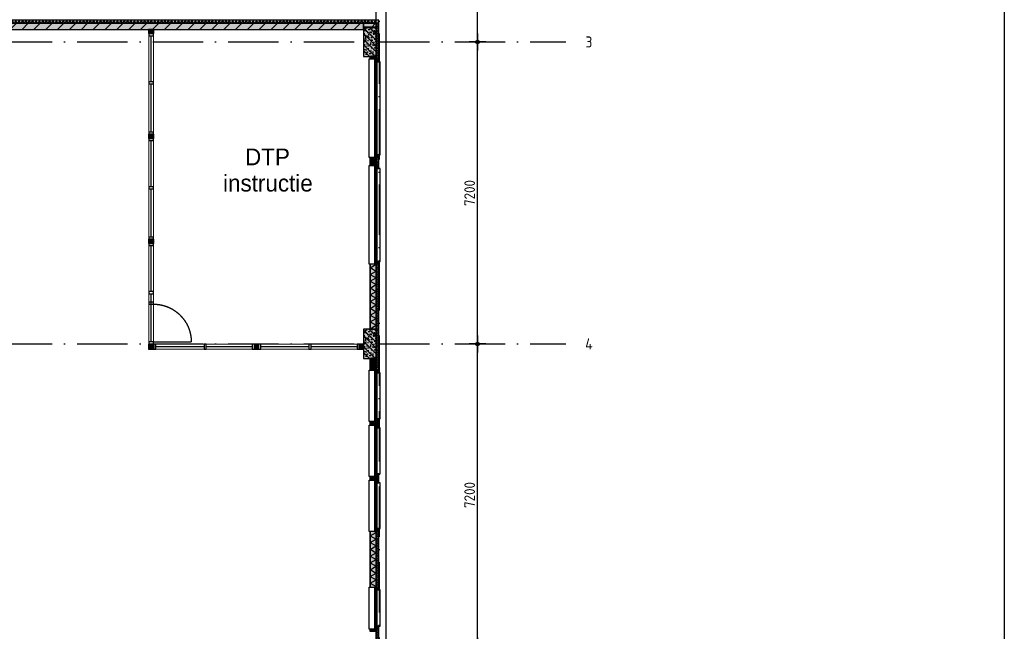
# Model space of a CAD drawing. Header units: millimetres. Extents: x 20872 to 297961, y -293704 to 213007.
# Tile 124 of 256: x 156388 to 179860, y -78250 to -63668. Entities that reach past the tile are written whole.
import ezdxf
from ezdxf.enums import TextEntityAlignment as Align
from ezdxf.xclip import XClip

# ---------------------------------------------------------------- set-up
doc = ezdxf.new("R2010")
doc.units = ezdxf.units.MM
doc.header["$LTSCALE"] = 100
doc.header["$XCLIPFRAME"] = 2
doc.linetypes.add('ACAD_ISO10W100', pattern=[18, 12, -3, 0, -3])
doc.layers.get('Defpoints').update_dxf_attribs({"color": 181})
for name, color, linetype in [('A--L$7--_stramien', 1, 'Continuous'), ('A--L20--_bovenbouw', 3, 'Continuous'), ('A--L30--_afbouw', 7, 'Continuous'), ('A--T$7--_stramien', 7, 'Continuous'), ('teksten', 7, 'Continuous'), ('XREFS', 9, 'Continuous')]:
    doc.layers.add(name, color=color, linetype=linetype)
doc.styles.add('BRON standaard', font='isocp.shx')
doc.styles.add('BURO maatvoering', font='isocp.shx')
doc.styles.add('JINX maatvoering', font='isocp.shx')
doc.styles.add('MAAR_stempel', font='LTe50146.ttf')
doc.dimstyles.new('JINX maatvoering 1-100', dxfattribs={"dimscale": 100, "dimtxt": 2.5, "dimasz": 1, "dimexe": 125, "dimexo": 0, "dimtad": 1, "dimdec": 0, "dimzin": 12, "dimdsep": 46, "dimtxsty": 'JINX maatvoering', "dimblk": 'BURO_maatvoeringssymbool_01', "dimcen": 2, "dimse1": 1, "dimse2": 1, "dimclrd": 1, "dimclrt": 7, "dimadec": 0, "dimazin": 0, "dimtfac": 1, "dimtdec": 0, "dimtix": 1, "dimtofl": 0, "dimtmove": 0, "dimatfit": 3, "dimldrblk": 'DOT', "dimfxl": 1, "dimtolj": 1, "dimtzin": 0, "dimarcsym": 0})

# ---------------------------------------------------------------- blocks, each defined once
blk = doc.blocks.new('BURO_onderaanzicht')
at = {"color": 7}
blk.add_line((-432, 0), (432, 0), dxfattribs=at)
blk = doc.blocks.new('AL_stramlab_01_P03_BV')
at = {"color": 4, "linetype": 'Continuous', "lineweight": -2, "style": 'BRON standaard'}
blk.add_attdef('LABEL', text='', height=350, dxfattribs=at).set_placement((0, 0), align=Align.MIDDLE_CENTER)
blk = doc.blocks.new('AB2_D_DV_MV_maatvoeringssymbool_01')
at = {"color": 1}
for p, q in [((-2, 0), (2, 0)), ((0, -2), (0, 2))]:
    blk.add_line(p, q, dxfattribs=at)
blk.add_circle((0, 0), 0.4, dxfattribs=at)
blk = doc.blocks.new('*D285')
at = {"color": 1, "lineweight": -2, "transparency": 16777216}
blk.add_line((167303, 71500), (167303, 78500), dxfattribs=at)
at = {"layer": 'Defpoints', "color": 0, "transparency": 16777216}
for p in [(167303, 78600), (169406, 78600), (169406, 71400)]:
    blk.add_point(p, dxfattribs=at)
at = {"color": 1, "lineweight": -2, "transparency": 16777216, "xscale": 100, "yscale": 100, "zscale": 100}
for p, rotation in [((167303, 78600), 90), ((167303, 71400), 270)]:
    blk.add_blockref('AB2_D_DV_MV_maatvoeringssymbool_01', p, dxfattribs=dict(at, rotation=rotation))
at = {"color": 7, "transparency": 16777216, "insert": (167116, 75000), "char_height": 250, "attachment_point": 5, "rotation": 90, "style": 'JINX maatvoering'}
blk.add_mtext('\\A1;7200', dxfattribs=at)
blk = doc.blocks.new('_Dot')
at = {"color": 0, "linetype": 'ByBlock', "lineweight": -2}
blk.add_line((-0.5, 0), (-1, 0), dxfattribs=at)
at = {"color": 0, "linetype": 'ByBlock', "const_width": 0.5}
blk.add_lwpolyline([(-0.25, 0, 1), (0.25, 0, 1)], format="xyb", close=True, dxfattribs=at)
blk = doc.blocks.new('BURO_maatvoeringssymbool_01')
at = {"color": 1}
for p, q in [((-2, 0), (2, 0)), ((0, -2), (0, 2))]:
    blk.add_line(p, q, dxfattribs=at)
blk.add_circle((0, 0), 0.4, dxfattribs=at)
blk = doc.blocks.new('*D286')
at = {"color": 1, "lineweight": -2, "transparency": 16777216}
blk.add_line((167303, 78700), (167303, 85700), dxfattribs=at)
at = {"layer": 'Defpoints', "color": 0, "transparency": 16777216}
for p in [(167303, 85800), (169406, 85800), (169406, 78600)]:
    blk.add_point(p, dxfattribs=at)
at = {"color": 1, "lineweight": -2, "transparency": 16777216, "xscale": 100, "yscale": 100, "zscale": 100}
for p, rotation in [((167303, 85800), 90), ((167303, 78600), 270)]:
    blk.add_blockref('AB2_D_DV_MV_maatvoeringssymbool_01', p, dxfattribs=dict(at, rotation=rotation))
at = {"color": 7, "transparency": 16777216, "insert": (167116, 82200), "char_height": 250, "attachment_point": 5, "rotation": 90, "style": 'JINX maatvoering'}
blk.add_mtext('\\A1;7200', dxfattribs=at)
blk = doc.blocks.new('*D287')
at = {"color": 1, "lineweight": -2, "transparency": 16777216}
blk.add_line((167303, 85900), (167303, 92900), dxfattribs=at)
at = {"layer": 'Defpoints', "color": 0, "transparency": 16777216}
for p in [(167303, 93000), (169406, 93000), (169406, 85800)]:
    blk.add_point(p, dxfattribs=at)
at = {"color": 1, "lineweight": -2, "transparency": 16777216, "xscale": 100, "yscale": 100, "zscale": 100}
for p, rotation in [((167303, 93000), 90), ((167303, 85800), 270)]:
    blk.add_blockref('AB2_D_DV_MV_maatvoeringssymbool_01', p, dxfattribs=dict(at, rotation=rotation))
at = {"color": 7, "transparency": 16777216, "insert": (167116, 89400), "char_height": 250, "attachment_point": 5, "rotation": 90, "style": 'JINX maatvoering'}
blk.add_mtext('\\A1;7200', dxfattribs=at)
blk = doc.blocks.new('stramienlijnen_1')
at = {"layer": 'A--L$7--_stramien', "color": 1, "linetype": 'ACAD_ISO10W100', "lineweight": -3}
for p, q in [((164959.5, 96800), (164959.5, 21000)), ((130759.5, 85800), (164959.5, 85800)), ((164959.5, 85800), (169405.6, 85800)), ((130759.5, 78600), (164959.5, 78600)), ((164959.5, 78600), (169405.6, 78600))]:
    blk.add_line(p, q, dxfattribs=at)
at = {"layer": 'Defpoints'}
blk.add_lwpolyline([(34736.5, 60859.2), (70727.2, 75), (164884.5, 75), (164884.5, 96950), (130834.5, 96950), (130834.5, 22725), (79641, 22725), (51266.3, 70646.6)], dxfattribs=at)
at = {"layer": 'A--T$7--_stramien', "color": 7, "linetype": 'Continuous', "lineweight": -3}
ref = blk.add_blockref('AL_stramlab_01_P03_BV', (169959.5, 85800), dxfattribs=dict(at, xscale=75, yscale=75, zscale=75))
ref.add_attrib('LABEL', '3', dxfattribs={"layer": '0', "color": 4, "linetype": 'Continuous', "lineweight": -2, "height": 262.5, "style": 'BURO maatvoering'}).set_placement((169959.5, 85800), align=Align.MIDDLE_CENTER)
ref = blk.add_blockref('AL_stramlab_01_P03_BV', (169959.5, 78600), dxfattribs=dict(at, xscale=75, yscale=75, zscale=75))
ref.add_attrib('LABEL', '4', dxfattribs={"layer": '0', "color": 4, "linetype": 'Continuous', "lineweight": -2, "height": 262.5, "style": 'BURO maatvoering'}).set_placement((169959.5, 78600), align=Align.MIDDLE_CENTER)
at = {"color": 7}
for base, p1, p2, picture, middle in [((167303.1, 93000), (169405.6, 85800), (169405.6, 93000), '*D287', (167115.6, 89400)), ((167303.1, 85800), (169405.6, 78600), (169405.6, 85800), '*D286', (167115.6, 82200)), ((167303.1, 78600), (169405.6, 71400), (169405.6, 78600), '*D285', (167115.6, 75000))]:
    dim = blk.add_linear_dim(base=base, p1=p1, p2=p2, angle=90, dimstyle='JINX maatvoering 1-100', dxfattribs=at)
    dim.commit()
    dim.dimension.update_dxf_attribs({"geometry": picture, "text_midpoint": middle})
blk = doc.blocks.new('begane grond bestaand leeg')
at = {"layer": 'A--L20--_bovenbouw', "linetype": 'Continuous', "lineweight": -3}
h = blk.add_hatch(dxfattribs=at)
h.set_pattern_fill('GENERAL_DIAMONDS', color=1, scale=560, style=0, pattern_type=2)
h.set_pattern_definition([(60, (130834.484, 86249.39), (-60.62178, 35), []), (120, (130834.484, 86249.39), (-60.62178, -35), [])])
h.paths.add_polyline_path([(147497, 86249), (147497, 86319), (130764, 86319), (130834, 86249)], flags=0)
h.paths.add_polyline_path([(164884, 86249), (164954, 86319), (149723, 86319), (149723, 86249)], flags=0)
for points in [[(149723, 86319), (149723, 86249), (164884, 86249), (164954, 86319)], [(153709, 86099), (164584, 86099), (164584, 86249), (153709, 86249)], [(164584, 86149), (164884, 86149), (164884, 86249), (164584, 86249)], [(164884, 85450), (164884, 86150), (164584, 86150), (164584, 85450)], [(164954, 86319), (164884, 86249), (164884, 85396), (164913, 85396), (164913, 85329), (164954, 85329)], [(159585, 86099), (159460, 86099), (159460, 85999), (159585, 85999)], [(164734, 85450), (164734, 85396), (164884, 85396), (164884, 85450)], [(159585, 83599), (159460, 83599), (159460, 83499), (159585, 83499)], [(164913, 83113), (164913, 83046), (164884, 83046), (164884, 82853), (164913, 82853), (164913, 82786), (164954, 82786), (164954, 83113)], [(164734, 83046), (164734, 82853), (164884, 82853), (164884, 83046)], [(159585, 81099), (159460, 81099), (159460, 80999), (159585, 80999)], [(164954, 80570), (164913, 80570), (164913, 80503), (164884, 80503), (164884, 77977), (164913, 77977), (164913, 77910), (164954, 77910)], [(164734, 80503), (164734, 78950), (164884, 78950), (164884, 80503)], [(164884, 78250), (164884, 78950), (164584, 78950), (164584, 78250)], [(159460, 78599), (159460, 78474), (159585, 78599)], [(159460, 78474), (159585, 78474), (159585, 78599)], [(162085, 78474), (162085, 78599), (161985, 78599), (161985, 78474)], [(164585, 78474), (164585, 78599), (164485, 78599), (164485, 78474)], [(164734, 78250), (164734, 77977), (164884, 77977), (164884, 78250)], [(164913, 76819), (164913, 76752), (164884, 76752), (164884, 76666), (164913, 76666), (164913, 76599), (164954, 76599), (164954, 76819)], [(164734, 76752), (164734, 76666), (164884, 76666), (164884, 76752)], [(164734, 75441), (164734, 75355), (164884, 75355), (164884, 75441)], [(164913, 75508), (164913, 75441), (164884, 75441), (164884, 75355), (164913, 75355), (164913, 75288), (164954, 75288), (164954, 75508)], [(164913, 74197), (164913, 74130), (164884, 74130), (164884, 72804), (164913, 72804), (164913, 72737), (164954, 72737), (164954, 74197)], [(164734, 74130), (164734, 72804), (164884, 72804), (164884, 74130)], [(164954, 71871), (164913, 71871), (164913, 71804), (164884, 71804), (164884, 69497), (164913, 69497), (164913, 69430), (164954, 69430)], [(164734, 71804), (164734, 71750), (164884, 71750), (164884, 71804)]]:
    blk.add_hatch(color=60, dxfattribs=at).paths.add_polyline_path(points, flags=0)
h = blk.add_hatch(dxfattribs=at)
h.set_pattern_fill('_U', color=1, scale=200, angle=45, style=0, pattern_type=0)
h.set_pattern_definition([(45, (153708.96, 86099.3), (-141.4214, 141.4214), [])])
h.paths.add_polyline_path([(153709, 86099), (164584, 86099), (164584, 86249), (153709, 86249)], flags=0)
h = blk.add_hatch(dxfattribs=at)
h.set_pattern_fill('_U', color=1, scale=200, angle=45, style=0, pattern_type=0)
h.set_pattern_definition([(45, (164584.32, 86149.3), (-141.42, 141.42), [])])
h.paths.add_polyline_path([(164584, 86149), (164884, 86149), (164884, 86249), (164584, 86249)], flags=0)
h = blk.add_hatch(dxfattribs=at)
h.set_pattern_fill('PREFB', color=1, scale=5, angle=90, style=0)
h.set_pattern_definition([(135, (164884.48, 85449.995), (-67.882, -67.882), []), (107, (164884.484, 85449.995), (-79.8276, 25.7875), [0, -81.6, -46.2, 0, -67.2]), (138, (164884.484, 85449.995), (-81.172, -18.4156), [0, -80.8, 0, -82.4, 0, -66.4]), (161, (164884.484, 85449.995), (-67.263, -47.9116), [0, -80, 0, -480, -65.8])])
h.paths.add_polyline_path([(164884, 85450), (164884, 86150), (164584, 86150), (164584, 85450)], flags=0)
h = blk.add_hatch(dxfattribs=at)
h.set_pattern_fill('GENERAL_DIAMONDS', color=1, scale=560, angle=-90, style=0, pattern_type=2)
h.set_pattern_definition([(330, (164884.484, 86249.39), (35, 60.622), []), (30, (164884.484, 86249.39), (-35, 60.622), [])])
h.paths.add_polyline_path([(164954, 86319), (164884, 86249), (164884, 85396), (164913, 85396), (164913, 85329), (164954, 85329)], flags=0)
h = blk.add_hatch(dxfattribs=at)
h.set_pattern_fill('SWAND', color=1, scale=5, angle=90, style=0)
h.set_pattern_definition([(180, (159584.5, 78536.8), (2e-12, -562.5), []), (180, (159584.5, 78568.06), (2e-12, -562.5), []), (180, (159584.5, 78599.3), (2e-12, -562.5), []), (180, (159584.5, 78630.56), (2e-12, -562.5), []), (180, (159584.5, 78661.8), (2e-12, -562.5), []), (180, (159584.5, 78693.06), (2e-12, -562.5), []), (180, (159584.5, 78724.3), (2e-12, -562.5), [])])
h.paths.add_polyline_path([(159585, 81099), (159460, 81099), (159460, 80999), (159585, 80999)], flags=0)
h.paths.add_polyline_path([(159585, 83599), (159460, 83599), (159460, 83499), (159585, 83499)], flags=0)
h.paths.add_polyline_path([(159585, 86099), (159460, 86099), (159460, 85999), (159585, 85999)], flags=0)
h.paths.add_polyline_path([(159460, 78599), (159460, 78474), (159585, 78599)], flags=0)
h = blk.add_hatch(dxfattribs=at)
h.set_pattern_fill('_U', color=1, scale=70, style=0, pattern_type=0)
h.set_pattern_definition([(360, (164734.484, 85449.995), (4e-15, 70), [])])
h.paths.add_polyline_path([(164743, 85450), (164734, 85450), (164734, 85396), (164743, 85396)], flags=0)
h.paths.add_polyline_path([(164743, 83046), (164734, 83046), (164734, 82853), (164743, 82853)], flags=0)
h.paths.add_polyline_path([(164743, 80503), (164734, 80503), (164734, 78950), (164743, 78950)], flags=0)
h = blk.add_hatch(dxfattribs=at)
h.set_pattern_fill('GENERAL_DIAMONDS', color=1, scale=1120, angle=-90, style=0, pattern_type=2)
h.set_pattern_definition([(330, (164743.48, 85450), (70, 121.2436), []), (30, (164743.48, 85450), (-70, 121.2436), [])])
h.paths.add_polyline_path([(164884, 85450), (164743, 85450), (164743, 85396), (164884, 85396)], flags=0)
h.paths.add_polyline_path([(164884, 83046), (164743, 83046), (164743, 82853), (164884, 82853)], flags=0)
h.paths.add_polyline_path([(164884, 80503), (164743, 80503), (164743, 78950), (164884, 78950)], flags=0)
h = blk.add_hatch(dxfattribs=at)
h.set_pattern_fill('GENERAL_DIAMONDS', color=1, scale=560, angle=-90, style=0, pattern_type=2)
h.set_pattern_definition([(330, (164884.484, 83045.995), (35, 60.622), []), (30, (164884.484, 83045.995), (-35, 60.622), [])])
h.paths.add_polyline_path([(164913, 83113), (164913, 83046), (164884, 83046), (164884, 82853), (164913, 82853), (164913, 82786), (164954, 82786), (164954, 83113)], flags=0)
h = blk.add_hatch(dxfattribs=at)
h.set_pattern_fill('GENERAL_DIAMONDS', color=1, scale=560, angle=-90, style=0, pattern_type=2)
h.set_pattern_definition([(330, (164884.484, 80502.995), (35, 60.6218), []), (30, (164884.484, 80502.995), (-35, 60.6218), [])])
h.paths.add_polyline_path([(164954, 80570), (164913, 80570), (164913, 80503), (164884, 80503), (164884, 77977), (164913, 77977), (164913, 77910), (164954, 77910)], flags=0)
h = blk.add_hatch(dxfattribs=at)
h.set_pattern_fill('PREFB', color=1, scale=5, angle=90, style=0)
h.set_pattern_definition([(135, (164884.48, 78249.99), (-67.882, -67.882), []), (107, (164884.484, 78249.995), (-79.8276, 25.7875), [0, -81.6, -46.2, 0, -67.2]), (138, (164884.484, 78249.995), (-81.172, -18.4156), [0, -80.8, 0, -82.4, 0, -66.4]), (161, (164884.484, 78249.995), (-67.263, -47.9116), [0, -80, 0, -480, -65.8])])
h.paths.add_polyline_path([(164884, 78250), (164884, 78950), (164584, 78950), (164584, 78250)], flags=0)
h = blk.add_hatch(dxfattribs=at)
h.set_pattern_fill('SWAND', color=1, scale=5, style=0)
h.set_pattern_definition([(90, (159522, 78474.3), (-562.5, -2e-12), []), (90, (159553.26, 78474.3), (-562.5, -2e-12), []), (90, (159584.5, 78474.3), (-562.5, -2e-12), []), (90, (159615.76, 78474.3), (-562.5, -2e-12), []), (90, (159647, 78474.3), (-562.5, -2e-12), []), (90, (159678.26, 78474.3), (-562.5, -2e-12), []), (90, (159709.5, 78474.3), (-562.5, -2e-12), [])])
h.paths.add_polyline_path([(162085, 78474), (162085, 78599), (161985, 78599), (161985, 78474)], flags=0)
h.paths.add_polyline_path([(164585, 78474), (164585, 78599), (164485, 78599), (164485, 78474)], flags=0)
h.paths.add_polyline_path([(159460, 78474), (159585, 78474), (159585, 78599)], flags=0)
h = blk.add_hatch(dxfattribs=at)
h.set_pattern_fill('_U', color=1, scale=70, style=0, pattern_type=0)
h.set_pattern_definition([(360, (164734.484, 78249.995), (4e-15, 70), [])])
h.paths.add_polyline_path([(164743, 78250), (164734, 78250), (164734, 77977), (164743, 77977)], flags=0)
h.paths.add_polyline_path([(164743, 76752), (164734, 76752), (164734, 76666), (164743, 76666)], flags=0)
h.paths.add_polyline_path([(164743, 75441), (164734, 75441), (164734, 75355), (164743, 75355)], flags=0)
h.paths.add_polyline_path([(164743, 74130), (164734, 74130), (164734, 72804), (164743, 72804)], flags=0)
h.paths.add_polyline_path([(164743, 71804), (164734, 71804), (164734, 71750), (164743, 71750)], flags=0)
h = blk.add_hatch(dxfattribs=at)
h.set_pattern_fill('GENERAL_DIAMONDS', color=1, scale=1120, angle=-90, style=0, pattern_type=2)
h.set_pattern_definition([(330, (164743.48, 78250), (70, 121.2436), []), (30, (164743.48, 78250), (-70, 121.2436), [])])
h.paths.add_polyline_path([(164884, 78250), (164743, 78250), (164743, 77977), (164884, 77977)], flags=0)
h.paths.add_polyline_path([(164884, 76752), (164743, 76752), (164743, 76666), (164884, 76666)], flags=0)
h.paths.add_polyline_path([(164884, 75441), (164743, 75441), (164743, 75355), (164884, 75355)], flags=0)
h.paths.add_polyline_path([(164884, 74130), (164743, 74130), (164743, 72804), (164884, 72804)], flags=0)
h.paths.add_polyline_path([(164884, 71804), (164743, 71804), (164743, 71750), (164884, 71750)], flags=0)
h = blk.add_hatch(dxfattribs=at)
h.set_pattern_fill('GENERAL_DIAMONDS', color=1, scale=560, angle=-90, style=0, pattern_type=2)
h.set_pattern_definition([(330, (164884.484, 76751.995), (35, 60.622), []), (30, (164884.484, 76751.995), (-35, 60.622), [])])
h.paths.add_polyline_path([(164913, 76819), (164913, 76752), (164884, 76752), (164884, 76666), (164913, 76666), (164913, 76599), (164954, 76599), (164954, 76819)], flags=0)
h = blk.add_hatch(dxfattribs=at)
h.set_pattern_fill('GENERAL_DIAMONDS', color=1, scale=560, angle=-90, style=0, pattern_type=2)
h.set_pattern_definition([(330, (164884.484, 75440.995), (35, 60.622), []), (30, (164884.484, 75440.995), (-35, 60.622), [])])
h.paths.add_polyline_path([(164913, 75508), (164913, 75441), (164884, 75441), (164884, 75355), (164913, 75355), (164913, 75288), (164954, 75288), (164954, 75508)], flags=0)
h = blk.add_hatch(dxfattribs=at)
h.set_pattern_fill('GENERAL_DIAMONDS', color=1, scale=560, angle=-90, style=0, pattern_type=2)
h.set_pattern_definition([(330, (164884.484, 74129.995), (35, 60.6218), []), (30, (164884.484, 74129.995), (-35, 60.6218), [])])
h.paths.add_polyline_path([(164913, 74197), (164913, 74130), (164884, 74130), (164884, 72804), (164913, 72804), (164913, 72737), (164954, 72737), (164954, 74197)], flags=0)
h = blk.add_hatch(dxfattribs=at)
h.set_pattern_fill('GENERAL_DIAMONDS', color=1, scale=560, angle=-90, style=0, pattern_type=2)
h.set_pattern_definition([(330, (164884.484, 71803.995), (35, 60.6218), []), (30, (164884.484, 71803.995), (-35, 60.6218), [])])
h.paths.add_polyline_path([(164954, 71871), (164913, 71871), (164913, 71804), (164884, 71804), (164884, 69497), (164913, 69497), (164913, 69430), (164954, 69430)], flags=0)
at = {"color": 8}
blk.add_lwpolyline([(130619, 97110), (130619, 22940), (79787, 22940), (51444, 70808), (34518, 60787), (70611, -170), (165129, -170), (165129, 97110)], close=True, dxfattribs=at)
at = {"layer": 'A--L20--_bovenbouw', "color": 1, "linetype": 'Continuous', "lineweight": -3}
for p, q in [((164954, 86319), (149723, 86319)), ((149723, 86249), (164884, 86249)), ((164884, 86249), (164884, 85396)), ((164954, 85329), (164954, 86319)), ((164884, 85450), (164743, 85450)), ((164743, 85450), (164743, 85396)), ((164884, 85396), (164884, 85450)), ((164743, 85396), (164884, 85396)), ((164884, 85396), (164913, 85396)), ((164913, 85396), (164913, 85329)), ((164913, 85329), (164954, 85329)), ((164913, 83113), (164913, 83046)), ((164954, 83113), (164913, 83113)), ((164954, 82786), (164954, 83113)), ((164884, 83046), (164743, 83046)), ((164743, 83046), (164743, 82853)), ((164884, 82853), (164884, 83046)), ((164913, 83046), (164884, 83046)), ((164884, 83046), (164884, 82853)), ((164743, 82853), (164884, 82853)), ((164884, 82853), (164913, 82853)), ((164913, 82853), (164913, 82786)), ((164913, 82786), (164954, 82786)), ((164954, 80570), (164913, 80570)), ((164913, 80570), (164913, 80503)), ((164954, 77910), (164954, 80570)), ((164884, 80503), (164743, 80503)), ((164743, 80503), (164743, 78950)), ((164884, 78950), (164884, 80503)), ((164913, 80503), (164884, 80503)), ((164884, 80503), (164884, 77977)), ((164743, 78950), (164884, 78950)), ((164884, 78250), (164743, 78250)), ((164743, 78250), (164743, 77977)), ((164884, 77977), (164884, 78250)), ((164743, 77977), (164884, 77977)), ((164884, 77977), (164913, 77977)), ((164913, 77977), (164913, 77910)), ((164913, 77910), (164954, 77910)), ((164913, 76819), (164913, 76752)), ((164954, 76819), (164913, 76819)), ((164954, 76599), (164954, 76819)), ((164884, 76752), (164743, 76752)), ((164743, 76752), (164743, 76666)), ((164743, 76666), (164884, 76666)), ((164884, 76666), (164884, 76752)), ((164913, 76752), (164884, 76752)), ((164884, 76752), (164884, 76666)), ((164884, 76666), (164913, 76666)), ((164913, 76666), (164913, 76599)), ((164913, 76599), (164954, 76599)), ((164884, 75441), (164743, 75441)), ((164743, 75441), (164743, 75355)), ((164743, 75355), (164884, 75355)), ((164884, 75355), (164884, 75441)), ((164913, 75441), (164884, 75441)), ((164884, 75441), (164884, 75355)), ((164884, 75355), (164913, 75355)), ((164913, 75508), (164913, 75441)), ((164954, 75508), (164913, 75508)), ((164913, 75355), (164913, 75288)), ((164954, 75288), (164954, 75508)), ((164913, 75288), (164954, 75288)), ((164913, 74197), (164913, 74130)), ((164954, 74197), (164913, 74197)), ((164954, 72737), (164954, 74197)), ((164884, 74130), (164743, 74130)), ((164743, 74130), (164743, 72804)), ((164884, 72804), (164884, 74130)), ((164913, 74130), (164884, 74130)), ((164884, 74130), (164884, 72804)), ((164743, 72804), (164884, 72804)), ((164884, 72804), (164913, 72804)), ((164913, 72804), (164913, 72737)), ((164913, 72737), (164954, 72737)), ((164954, 71871), (164913, 71871)), ((164913, 71871), (164913, 71804)), ((164954, 69430), (164954, 71871)), ((164884, 71804), (164743, 71804)), ((164743, 71804), (164743, 71750)), ((164743, 71750), (164884, 71750)), ((164884, 71750), (164884, 71804)), ((164913, 71804), (164884, 71804)), ((164884, 71804), (164884, 69497))]:
    blk.add_line(p, q, dxfattribs=at)
at = {"layer": 'A--L20--_bovenbouw', "color": 2, "linetype": 'Continuous', "lineweight": -3}
for p, q in [((164584, 86249), (153709, 86249)), ((164584, 86099), (164584, 86249)), ((164884, 86249), (164584, 86249)), ((164584, 86249), (164584, 86149)), ((164584, 86149), (164884, 86149)), ((164884, 86149), (164884, 86249)), ((153709, 86099), (164584, 86099)), ((159585, 86099), (159460, 86099)), ((159460, 86099), (159460, 85999)), ((159460, 85999), (159585, 85999)), ((159585, 85999), (159585, 86099)), ((164743, 85450), (164734, 85450)), ((164734, 85450), (164734, 85396)), ((164743, 85396), (164743, 85450)), ((164734, 85396), (164743, 85396)), ((159585, 83599), (159460, 83599)), ((159460, 83599), (159460, 83499)), ((159585, 83499), (159585, 83599)), ((159460, 83499), (159585, 83499)), ((164743, 83046), (164734, 83046)), ((164734, 83046), (164734, 82853)), ((164743, 82853), (164743, 83046)), ((164734, 82853), (164743, 82853)), ((159585, 81099), (159460, 81099)), ((159460, 81099), (159460, 80999)), ((159460, 80999), (159585, 80999)), ((159585, 80999), (159585, 81099)), ((164743, 80503), (164734, 80503)), ((164734, 80503), (164734, 78950)), ((164743, 78950), (164743, 80503)), ((164734, 78950), (164743, 78950)), ((159460, 78599), (159460, 78474)), ((159585, 78599), (159460, 78599)), ((159460, 78474), (159585, 78474)), ((159585, 78474), (159585, 78599)), ((162085, 78599), (161985, 78599)), ((161985, 78599), (161985, 78474)), ((161985, 78474), (162085, 78474)), ((162085, 78474), (162085, 78599)), ((164585, 78599), (164485, 78599)), ((164485, 78599), (164485, 78474)), ((164485, 78474), (164585, 78474)), ((164585, 78474), (164585, 78599)), ((164743, 78250), (164734, 78250)), ((164734, 78250), (164734, 77977)), ((164743, 77977), (164743, 78250)), ((164734, 77977), (164743, 77977)), ((164743, 76752), (164734, 76752)), ((164734, 76752), (164734, 76666)), ((164734, 76666), (164743, 76666)), ((164743, 76666), (164743, 76752)), ((164743, 75441), (164734, 75441)), ((164734, 75441), (164734, 75355)), ((164734, 75355), (164743, 75355)), ((164743, 75355), (164743, 75441)), ((164743, 74130), (164734, 74130)), ((164734, 74130), (164734, 72804)), ((164743, 72804), (164743, 74130)), ((164734, 72804), (164743, 72804)), ((164743, 71804), (164734, 71804)), ((164734, 71804), (164734, 71750)), ((164734, 71750), (164743, 71750)), ((164743, 71750), (164743, 71804))]:
    blk.add_line(p, q, dxfattribs=at)
at = {"layer": 'A--L20--_bovenbouw', "color": 3, "linetype": 'Continuous', "lineweight": -3}
for p, q in [((164884, 86150), (164584, 86150)), ((164584, 86150), (164584, 85450)), ((164884, 85450), (164884, 86150)), ((164584, 85450), (164884, 85450)), ((164884, 78950), (164584, 78950)), ((164584, 78950), (164584, 78250)), ((164884, 78250), (164884, 78950)), ((164584, 78250), (164884, 78250))]:
    blk.add_line(p, q, dxfattribs=at)
at = {"layer": 'A--L30--_afbouw', "color": 2, "linetype": 'Continuous', "lineweight": -3}
for p, q in [((159579, 85999), (159465, 85999)), ((159465, 85999), (159465, 85949)), ((159465, 85949), (159579, 85949)), ((159579, 85949), (159579, 85999)), ((164914, 85396), (164844, 85396)), ((164844, 85396), (164844, 85329)), ((164844, 85329), (164914, 85329)), ((164914, 85329), (164914, 85396)), ((159579, 84849), (159465, 84849)), ((159465, 84849), (159465, 84799)), ((159465, 84799), (159579, 84799)), ((159579, 84799), (159579, 84849)), ((164914, 84254), (164844, 84254)), ((164844, 84254), (164844, 84187)), ((164844, 84187), (164914, 84187)), ((164914, 84187), (164914, 84254)), ((159579, 83649), (159465, 83649)), ((159465, 83649), (159465, 83599)), ((159465, 83599), (159579, 83599)), ((159579, 83599), (159579, 83649)), ((159579, 83499), (159465, 83499)), ((159465, 83499), (159465, 83449)), ((159465, 83449), (159579, 83449)), ((159579, 83449), (159579, 83499)), ((164914, 83113), (164844, 83113)), ((164844, 83113), (164844, 83046)), ((164914, 83046), (164914, 83113)), ((164844, 83046), (164914, 83046)), ((164914, 82853), (164844, 82853)), ((164844, 82853), (164844, 82786)), ((164844, 82786), (164914, 82786)), ((164914, 82786), (164914, 82853)), ((159579, 82349), (159465, 82349)), ((159465, 82349), (159465, 82299)), ((159465, 82299), (159579, 82299)), ((159579, 82299), (159579, 82349)), ((164914, 81711), (164844, 81711)), ((164844, 81711), (164844, 81644)), ((164914, 81644), (164914, 81711)), ((164844, 81644), (164914, 81644)), ((159579, 81149), (159465, 81149)), ((159465, 81149), (159465, 81099)), ((159465, 81099), (159579, 81099)), ((159579, 80999), (159465, 80999)), ((159465, 80999), (159465, 80949)), ((159579, 81099), (159579, 81149)), ((159579, 80949), (159579, 80999)), ((159465, 80949), (159579, 80949)), ((164914, 80570), (164844, 80570)), ((164844, 80570), (164844, 80503)), ((164914, 80503), (164914, 80570)), ((164844, 80503), (164914, 80503)), ((159579, 79849), (159465, 79849)), ((159465, 79849), (159465, 79799)), ((159579, 79799), (159579, 79849)), ((159465, 79799), (159579, 79799)), ((159579, 79599), (159465, 79599)), ((159465, 79599), (159465, 79549)), ((159579, 79549), (159579, 79599)), ((159465, 79549), (159579, 79549)), ((159579, 78649), (159465, 78649)), ((159465, 78649), (159465, 78599)), ((159579, 78649), (159465, 78649)), ((159465, 78649), (159465, 78599)), ((159579, 78599), (159579, 78649)), ((159579, 78599), (159579, 78649)), ((159465, 78599), (159579, 78599)), ((159465, 78599), (159579, 78599)), ((159635, 78594), (159585, 78594)), ((159585, 78594), (159585, 78480)), ((159585, 78480), (159635, 78480)), ((159635, 78480), (159635, 78594)), ((160835, 78594), (160785, 78594)), ((160785, 78594), (160785, 78480)), ((160785, 78480), (160835, 78480)), ((160835, 78480), (160835, 78594)), ((161985, 78594), (161935, 78594)), ((161935, 78594), (161935, 78480)), ((161935, 78480), (161985, 78480)), ((161985, 78480), (161985, 78594)), ((162135, 78594), (162085, 78594)), ((162085, 78594), (162085, 78480)), ((162085, 78480), (162135, 78480)), ((162135, 78480), (162135, 78594)), ((163335, 78594), (163285, 78594)), ((163285, 78594), (163285, 78480)), ((163285, 78480), (163335, 78480)), ((163335, 78480), (163335, 78594)), ((164485, 78594), (164435, 78594)), ((164435, 78594), (164435, 78480)), ((164435, 78480), (164485, 78480)), ((164485, 78480), (164485, 78594)), ((164914, 77977), (164844, 77977)), ((164844, 77977), (164844, 77910)), ((164914, 77910), (164914, 77977)), ((164844, 77910), (164914, 77910)), ((164914, 76819), (164844, 76819)), ((164844, 76819), (164844, 76752)), ((164914, 76752), (164914, 76819)), ((164844, 76752), (164914, 76752)), ((164914, 76666), (164844, 76666)), ((164844, 76666), (164844, 76599)), ((164844, 76599), (164914, 76599)), ((164914, 76599), (164914, 76666)), ((164914, 75508), (164844, 75508)), ((164844, 75508), (164844, 75441)), ((164844, 75441), (164914, 75441)), ((164914, 75355), (164844, 75355)), ((164844, 75355), (164844, 75288)), ((164914, 75441), (164914, 75508)), ((164914, 75288), (164914, 75355)), ((164844, 75288), (164914, 75288)), ((164914, 74197), (164844, 74197)), ((164844, 74197), (164844, 74130)), ((164914, 74130), (164914, 74197)), ((164844, 74130), (164914, 74130)), ((164914, 72804), (164844, 72804)), ((164844, 72804), (164844, 72737)), ((164914, 72737), (164914, 72804)), ((164844, 72737), (164914, 72737)), ((164914, 71871), (164844, 71871)), ((164844, 71871), (164844, 71804)), ((164914, 71804), (164914, 71871)), ((164844, 71804), (164914, 71804))]:
    blk.add_line(p, q, dxfattribs=at)
at = {"layer": 'A--L30--_afbouw', "color": 1, "linetype": 'Continuous', "lineweight": 18}
for p, q in [((159465, 84849), (159465, 85949)), ((159579, 84849), (159579, 85949)), ((164844, 84254), (164844, 85329)), ((164914, 84254), (164914, 85329)), ((159465, 83649), (159465, 84799)), ((159579, 83649), (159579, 84799)), ((164844, 83113), (164844, 84187)), ((164914, 83113), (164914, 84187)), ((159465, 82349), (159465, 83449)), ((159579, 82349), (159579, 83449)), ((164844, 81711), (164844, 82786)), ((164914, 81711), (164914, 82786)), ((159465, 81149), (159465, 82299)), ((159579, 81149), (159579, 82299)), ((164844, 80570), (164844, 81644)), ((164914, 80570), (164914, 81644)), ((159465, 79849), (159465, 80949)), ((159579, 79849), (159579, 80949)), ((159465, 78649), (159465, 79799)), ((159579, 78649), (159579, 79799)), ((159465, 78649), (159465, 79549)), ((159579, 78649), (159579, 79549)), ((159635, 78594), (160785, 78594)), ((159635, 78480), (160785, 78480)), ((160835, 78594), (161935, 78594)), ((160835, 78480), (161935, 78480)), ((162135, 78594), (163285, 78594)), ((162135, 78480), (163285, 78480)), ((163335, 78594), (164435, 78594)), ((163335, 78480), (164435, 78480)), ((164844, 76819), (164844, 77910)), ((164914, 76819), (164914, 77910)), ((164844, 75508), (164844, 76599)), ((164914, 75508), (164914, 76599)), ((164844, 74197), (164844, 75288)), ((164914, 74197), (164914, 75288)), ((164844, 71871), (164844, 72737)), ((164914, 71871), (164914, 72737))]:
    blk.add_line(p, q, dxfattribs=at)
at = {"layer": 'A--L30--_afbouw', "color": 1, "linetype": 'Continuous', "lineweight": -3}
for p, q in [((159522, 84849), (159522, 85949)), ((164724, 83046), (164724, 85396)), ((164724, 85396), (164734, 85396)), ((164879, 84254), (164879, 85329)), ((164914, 85329), (164914, 85396)), ((164984, 85329), (164914, 85329)), ((164984, 83113), (164984, 85329)), ((159522, 83649), (159522, 84799)), ((164879, 83113), (164879, 84187)), ((159522, 82349), (159522, 83449)), ((164914, 83046), (164914, 83113)), ((164914, 83113), (164984, 83113)), ((164734, 83046), (164724, 83046)), ((164724, 80503), (164724, 82853)), ((164724, 82853), (164734, 82853)), ((164879, 81711), (164879, 82786)), ((164914, 82786), (164914, 82853)), ((164984, 82786), (164914, 82786)), ((164984, 80570), (164984, 82786)), ((159522, 81149), (159522, 82299)), ((164879, 80570), (164879, 81644)), ((159522, 79849), (159522, 80949)), ((164914, 80503), (164914, 80570)), ((164914, 80570), (164984, 80570)), ((164734, 80503), (164724, 80503)), ((159522, 78649), (159522, 79799)), ((159579, 78649), (160479, 78649)), ((159635, 78537), (160785, 78537)), ((160835, 78537), (161935, 78537)), ((162135, 78537), (163285, 78537)), ((163335, 78537), (164435, 78537)), ((164724, 76752), (164724, 77977)), ((164724, 77977), (164734, 77977)), ((164914, 77910), (164914, 77977)), ((164879, 76819), (164879, 77910)), ((164984, 77910), (164914, 77910)), ((164984, 76819), (164984, 77910)), ((164914, 76752), (164914, 76819)), ((164914, 76819), (164984, 76819)), ((164734, 76752), (164724, 76752)), ((164724, 75441), (164724, 76666)), ((164724, 76666), (164734, 76666)), ((164879, 75508), (164879, 76599)), ((164914, 76599), (164914, 76666)), ((164984, 76599), (164914, 76599)), ((164984, 75508), (164984, 76599)), ((164734, 75441), (164724, 75441)), ((164724, 74130), (164724, 75355)), ((164724, 75355), (164734, 75355)), ((164914, 75441), (164914, 75508)), ((164914, 75508), (164984, 75508)), ((164914, 75288), (164914, 75355)), ((164879, 74197), (164879, 75288)), ((164984, 75288), (164914, 75288)), ((164984, 74197), (164984, 75288)), ((164914, 74130), (164914, 74197)), ((164914, 74197), (164984, 74197)), ((164734, 74130), (164724, 74130)), ((164724, 71804), (164724, 72804)), ((164724, 72804), (164734, 72804)), ((164914, 72737), (164914, 72804)), ((164879, 71871), (164879, 72737)), ((164984, 72737), (164914, 72737)), ((164984, 71871), (164984, 72737)), ((164914, 71804), (164914, 71871)), ((164914, 71871), (164984, 71871)), ((164734, 71804), (164724, 71804))]:
    blk.add_line(p, q, dxfattribs=at)
at = {"layer": 'A--L30--_afbouw', "color": 1, "linetype": 'Continuous', "lineweight": -3, "extrusion": (0, 0, -1)}
blk.add_arc((-159579, 78649), 900, 90, 180, dxfattribs=at)
at = {"layer": 'A--L30--_afbouw', "color": 1, "linetype": 'Continuous', "lineweight": -3, "extrusion": (2.31112e-32, -1.2326e-32, -1), "xscale": 1.041667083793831, "zscale": -1, "rotation": 89.99999999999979}
blk.add_blockref('BURO_onderaanzicht', (-159522, 79099, -500), dxfattribs=at)
at = {"layer": 'A--T$7--_stramien'}
blk.add_blockref('stramienlijnen_1', (0, 0), dxfattribs=at)
blk = doc.blocks.new('2016-02-04 100 begane grond bestaand')
at = {"color": 8}
blk.add_lwpolyline([(130619, 97110), (130619, 22940), (79787, 22940), (51444, 70808), (34518, 60787), (70611, -170), (165129, -170), (165129, 97110)], close=True, dxfattribs=at)
at = {"layer": 'A--L$7--_stramien'}
blk.add_blockref('stramienlijnen_1', (0, 0), dxfattribs=at)

msp = doc.modelspace()

# ---------------------------------------------------------------- linework, layer by layer
at = {"layer": 'Defpoints'}
msp.add_lwpolyline([(116766, -67737), (116766, -34317), (179860, -34317), (179860, -136557), (164491, -136557), (116766, -120231)], close=True, dxfattribs=at)

# ---------------------------------------------------------------- block references
at = {"layer": 'XREFS', "color": 71, "true_color": 0xc9f18e}
ref = msp.add_blockref('begane grond bestaand leeg', (-1, -150000), dxfattribs=at)
XClip(ref).set_block_clipping_path([(116767.076214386, 82263.1420219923), (116767.076214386, 115683.1420219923), (179861.076214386, 115683.1420219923), (179861.076214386, 13442.9004429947), (164491.5066313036, 13442.9004429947), (116767.076214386, 29769.3836009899)])
at = {"layer": 'XREFS'}
ref = msp.add_blockref('2016-02-04 100 begane grond bestaand', (-1, -150000), dxfattribs=at)
XClip(ref).set_block_clipping_path([(116767.0762143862, 29769.3836009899), (164491.5066313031, 13442.9004429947), (179861.076214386, 13442.9004429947), (179861.076214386, -11696.8579780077), (20873.0762143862, -11696.8579780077), (20873.0762143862, 82263.1420219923), (116767.0762143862, 82263.1420219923)])

# ---------------------------------------------------------------- texts
at = {"layer": 'teksten', "color": 251, "true_color": 0x4d4d4d, "style": 'MAAR_stempel'}
for s, p in [('DTP', (161760, -67140)), ('instructie', (161235, -67765))]:
    msp.add_text(s, height=400, dxfattribs=at).set_placement(p)

doc.saveas('drawing.dxf')
